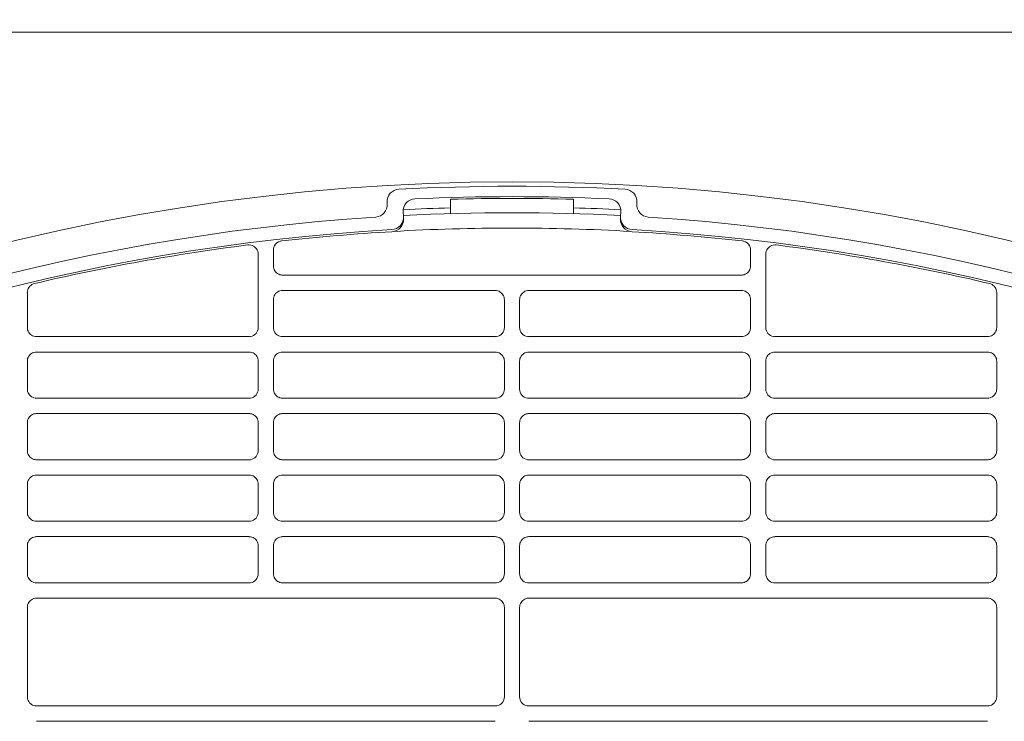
# Model space of a CAD drawing. Header units: millimetres. Extents: x -3034 to 546681, y -100001 to 133386.
# Tile 152 of 173: x 101920 to 102080, y -17762 to -17648. Entities that reach past the tile are written whole.
import ezdxf

# ---------------------------------------------------------------- set-up
doc = ezdxf.new("R2010")
doc.units = ezdxf.units.MM
doc.linetypes.add('ACAD_ISO03W100', pattern=[150, 60, -90])
doc.layers.get('Defpoints').update_dxf_attribs({"color": 252})
for name, color, linetype in [('___INST__AR_podstawy', 3, 'Continuous'), ('DETAIL', 5, 'Continuous'), ('ELEK CIENKIE', 80, 'Continuous'), ('ELEK ODGROMÓWKA', 214, 'Continuous')]:
    doc.layers.add(name, color=color, linetype=linetype)
doc.layers.add('I_WYMIARY', color=6, linetype='Continuous', lineweight=18)
doc.styles.add('DETALE1_100', font='arial.ttf', dxfattribs={"width": 0.6, "height": 200})
doc.dimstyles.new('Detale 1_100', dxfattribs={"dimscale": 0.12, "dimtxt": 250, "dimasz": 20, "dimexe": 50, "dimexo": 0, "dimgap": 30, "dimtad": 1, "dimdec": 1, "dimlfac": 0.1, "dimzin": 9, "dimdsep": 46, "dimtxsty": 'DETALE1_100', "dimblk1": 'DIM_KRESKA_', "dimblk2": 'DIM_KRESKA_', "dimsah": 1, "dimcen": 0, "dimse1": 1, "dimse2": 1, "dimclrd": 256, "dimclre": 256, "dimclrt": 256, "dimadec": 0, "dimazin": 0, "dimtfac": 0.01, "dimtdec": 1, "dimtix": 1, "dimtofl": 0, "dimtmove": 0, "dimatfit": 3, "dimfxl": 1, "dimtolj": 1, "dimtzin": 12, "dimlwd": -1, "dimarcsym": 0})

# ---------------------------------------------------------------- blocks, each defined once
blk = doc.blocks.new('iglice')
at = {"layer": 'ELEK CIENKIE', "color": 80, "linetype": 'ACAD_ISO03W100', "ltscale": 3}
blk.add_circle((-5706.4, 7322.5), 4350, dxfattribs=at)
blk = doc.blocks.new('wentDACH')
at = {"layer": 'DETAIL', "color": 8, "linetype": 'Continuous', "lineweight": 9}
for p, q in [((-84305.37, 25750.79), (-83742.92, 25750.79)), ((-84054.99, 25722.89), (-84055.01, 25723.17)), ((-84044.73, 25721.33), (-84044.73, 25723.66)), ((-84024.72, 25721.33), (-84024.72, 25723.66)), ((-84014.44, 25723.17), (-84014.46, 25722.89)), ((-84052.36, 25720.85), (-84052.41, 25721.61)), ((-84017.04, 25721.61), (-84017.08, 25720.85)), ((-84052.34, 25720.51), (-84052.35, 25720.6)), ((-84017.1, 25720.6), (-84017.1, 25720.51)), ((-84075.96, 25714.75), (-84075.96, 25702.83)), ((-84073.49, 25712.83), (-84073.49, 25715.4)), ((-83995.96, 25715.4), (-83995.96, 25712.83)), ((-83993.49, 25714.75), (-83993.49, 25702.83)), ((-84073.47, 25712.62), (-84073.49, 25712.83)), ((-84073.43, 25712.41), (-84073.47, 25712.62)), ((-84073.35, 25712.21), (-84073.43, 25712.41)), ((-84073.25, 25712.03), (-84073.35, 25712.21)), ((-84073.13, 25711.86), (-84073.25, 25712.03)), ((-84072.98, 25711.71), (-84073.13, 25711.86)), ((-84072.81, 25711.58), (-84072.98, 25711.71)), ((-84072.62, 25711.48), (-84072.81, 25711.58)), ((-84072.43, 25711.4), (-84072.62, 25711.48)), ((-84072.22, 25711.36), (-84072.43, 25711.4)), ((-83997.46, 25711.34), (-84071.92, 25711.34)), ((-83997.23, 25711.36), (-83997.02, 25711.4)), ((-83997.02, 25711.4), (-83996.83, 25711.48)), ((-83996.83, 25711.48), (-83996.64, 25711.58)), ((-83996.64, 25711.58), (-83996.47, 25711.71)), ((-83996.47, 25711.71), (-83996.32, 25711.86)), ((-83996.32, 25711.86), (-83996.2, 25712.03)), ((-83996.2, 25712.03), (-83996.1, 25712.21)), ((-83996.1, 25712.21), (-83996.02, 25712.41)), ((-83996.02, 25712.41), (-83995.98, 25712.62)), ((-83995.98, 25712.62), (-83995.96, 25712.83)), ((-84113.48, 25702.83), (-84113.48, 25708.5)), ((-84073.25, 25708.15), (-84073.35, 25707.96)), ((-84073.13, 25708.32), (-84073.25, 25708.15)), ((-84072.98, 25708.47), (-84073.13, 25708.32)), ((-84072.82, 25708.59), (-84072.98, 25708.47)), ((-84072.63, 25708.7), (-84072.82, 25708.59)), ((-84072.43, 25708.77), (-84072.63, 25708.7)), ((-84072.23, 25708.82), (-84072.43, 25708.77)), ((-84072, 25708.84), (-84037.45, 25708.84)), ((-84037.01, 25708.77), (-84037.22, 25708.82)), ((-84036.81, 25708.7), (-84037.01, 25708.77)), ((-84036.63, 25708.59), (-84036.81, 25708.7)), ((-84036.46, 25708.46), (-84036.63, 25708.59)), ((-84036.32, 25708.31), (-84036.46, 25708.46)), ((-84036.19, 25708.14), (-84036.32, 25708.31)), ((-84036.09, 25707.96), (-84036.19, 25708.14)), ((-84033.36, 25707.96), (-84033.26, 25708.14)), ((-84033.26, 25708.14), (-84033.13, 25708.31)), ((-84033.13, 25708.31), (-84032.99, 25708.46)), ((-84032.99, 25708.46), (-84032.82, 25708.59)), ((-84032.82, 25708.59), (-84032.63, 25708.7)), ((-84032.63, 25708.7), (-84032.44, 25708.77)), ((-84032.44, 25708.77), (-84032.23, 25708.82)), ((-83997.45, 25708.84), (-84032, 25708.84)), ((-83997.22, 25708.82), (-83997.01, 25708.77)), ((-83997.01, 25708.77), (-83996.82, 25708.7)), ((-83996.82, 25708.7), (-83996.63, 25708.59)), ((-83996.63, 25708.59), (-83996.47, 25708.47)), ((-83996.47, 25708.47), (-83996.32, 25708.32)), ((-83996.32, 25708.32), (-83996.19, 25708.15)), ((-83996.19, 25708.15), (-83996.09, 25707.96)), ((-83955.96, 25702.83), (-83955.96, 25708.5)), ((-84073.47, 25707.56), (-84073.49, 25707.35)), ((-84073.49, 25702.83), (-84073.49, 25707.35)), ((-84073.43, 25707.76), (-84073.47, 25707.56)), ((-84073.35, 25707.96), (-84073.43, 25707.76)), ((-84036.02, 25707.76), (-84036.09, 25707.96)), ((-84035.98, 25707.55), (-84036.02, 25707.76)), ((-84035.96, 25707.34), (-84035.98, 25707.55)), ((-84035.96, 25707.34), (-84035.96, 25702.83)), ((-84033.49, 25707.34), (-84033.47, 25707.55)), ((-84033.49, 25707.34), (-84033.49, 25702.83)), ((-84033.47, 25707.55), (-84033.43, 25707.76)), ((-84033.43, 25707.76), (-84033.36, 25707.96)), ((-83996.09, 25707.96), (-83996.02, 25707.76)), ((-83996.02, 25707.76), (-83995.98, 25707.56)), ((-83995.98, 25707.56), (-83995.96, 25707.35)), ((-83995.96, 25702.83), (-83995.96, 25707.35)), ((-84113.48, 25702.83), (-84113.47, 25702.62)), ((-84113.47, 25702.62), (-84113.43, 25702.41)), ((-84113.43, 25702.41), (-84113.35, 25702.21)), ((-84113.35, 25702.21), (-84113.25, 25702.03)), ((-84113.25, 25702.03), (-84113.13, 25701.86)), ((-84113.13, 25701.86), (-84112.98, 25701.71)), ((-84112.98, 25701.71), (-84112.81, 25701.58)), ((-84073.49, 25702.83), (-84073.47, 25702.62)), ((-84073.47, 25702.62), (-84073.43, 25702.41)), ((-84073.43, 25702.41), (-84073.35, 25702.21)), ((-84073.35, 25702.21), (-84073.25, 25702.03)), ((-84073.25, 25702.03), (-84073.13, 25701.86)), ((-84073.13, 25701.86), (-84072.98, 25701.71)), ((-84072.98, 25701.71), (-84072.81, 25701.58)), ((-83996.47, 25701.71), (-83996.64, 25701.58)), ((-83996.32, 25701.86), (-83996.47, 25701.71)), ((-83996.2, 25702.03), (-83996.32, 25701.86)), ((-83996.1, 25702.21), (-83996.2, 25702.03)), ((-83996.02, 25702.41), (-83996.1, 25702.21)), ((-83995.98, 25702.62), (-83996.02, 25702.41)), ((-83995.96, 25702.83), (-83995.98, 25702.62)), ((-83956.47, 25701.71), (-83956.64, 25701.58)), ((-83956.32, 25701.86), (-83956.47, 25701.71)), ((-83956.2, 25702.03), (-83956.32, 25701.86)), ((-83956.1, 25702.21), (-83956.2, 25702.03)), ((-83956.02, 25702.41), (-83956.1, 25702.21)), ((-83955.98, 25702.62), (-83956.02, 25702.41)), ((-83955.96, 25702.83), (-83955.98, 25702.62)), ((-84112.81, 25701.58), (-84112.62, 25701.48)), ((-84112.62, 25701.48), (-84112.43, 25701.4)), ((-84112.43, 25701.4), (-84112.22, 25701.36)), ((-84077.46, 25701.34), (-84111.99, 25701.34)), ((-84072.81, 25701.58), (-84072.62, 25701.48)), ((-84072.62, 25701.48), (-84072.43, 25701.4)), ((-84072.43, 25701.4), (-84072.22, 25701.36)), ((-84037.46, 25701.34), (-84071.99, 25701.34)), ((-84031.99, 25701.34), (-83997.46, 25701.34)), ((-83997.02, 25701.4), (-83997.23, 25701.36)), ((-83996.83, 25701.48), (-83997.02, 25701.4)), ((-83996.64, 25701.58), (-83996.83, 25701.48)), ((-83991.99, 25701.34), (-83957.46, 25701.34)), ((-83957.02, 25701.4), (-83957.23, 25701.36)), ((-83956.83, 25701.48), (-83957.02, 25701.4)), ((-83956.64, 25701.58), (-83956.83, 25701.48)), ((-84112.98, 25698.47), (-84113.13, 25698.32)), ((-84112.81, 25698.59), (-84112.98, 25698.47)), ((-84112.63, 25698.7), (-84112.81, 25698.59)), ((-84112.43, 25698.77), (-84112.63, 25698.7)), ((-84112.23, 25698.82), (-84112.43, 25698.77)), ((-84112, 25698.84), (-84077.45, 25698.84)), ((-84077.01, 25698.77), (-84077.22, 25698.82)), ((-84076.81, 25698.7), (-84077.01, 25698.77)), ((-84076.63, 25698.59), (-84076.81, 25698.7)), ((-84076.46, 25698.46), (-84076.63, 25698.59)), ((-84076.32, 25698.31), (-84076.46, 25698.46)), ((-84072.98, 25698.47), (-84073.13, 25698.32)), ((-84072.82, 25698.59), (-84072.98, 25698.47)), ((-84072.63, 25698.7), (-84072.82, 25698.59)), ((-84072.43, 25698.77), (-84072.63, 25698.7)), ((-84072.23, 25698.82), (-84072.43, 25698.77)), ((-84072, 25698.84), (-84037.45, 25698.84)), ((-84037.01, 25698.77), (-84037.22, 25698.82)), ((-84036.81, 25698.7), (-84037.01, 25698.77)), ((-84036.63, 25698.59), (-84036.81, 25698.7)), ((-84036.46, 25698.46), (-84036.63, 25698.59)), ((-84036.32, 25698.31), (-84036.46, 25698.46)), ((-84033.13, 25698.31), (-84032.99, 25698.46)), ((-84032.99, 25698.46), (-84032.82, 25698.59)), ((-84032.82, 25698.59), (-84032.63, 25698.7)), ((-84032.63, 25698.7), (-84032.44, 25698.77)), ((-84032.44, 25698.77), (-84032.23, 25698.82)), ((-83997.45, 25698.84), (-84032, 25698.84)), ((-83997.22, 25698.82), (-83997.01, 25698.77)), ((-83997.01, 25698.77), (-83996.82, 25698.7)), ((-83996.82, 25698.7), (-83996.63, 25698.59)), ((-83996.63, 25698.59), (-83996.47, 25698.47)), ((-83996.47, 25698.47), (-83996.32, 25698.32)), ((-83993.13, 25698.31), (-83992.99, 25698.46)), ((-83992.99, 25698.46), (-83992.82, 25698.59)), ((-83992.82, 25698.59), (-83992.63, 25698.7)), ((-83992.63, 25698.7), (-83992.44, 25698.77)), ((-83992.44, 25698.77), (-83992.23, 25698.82)), ((-83957.45, 25698.84), (-83992, 25698.84)), ((-83957.22, 25698.82), (-83957.02, 25698.77)), ((-83957.02, 25698.77), (-83956.82, 25698.7)), ((-83956.82, 25698.7), (-83956.63, 25698.59)), ((-83956.63, 25698.59), (-83956.47, 25698.47)), ((-83956.47, 25698.47), (-83956.32, 25698.32)), ((-84113.47, 25697.56), (-84113.48, 25697.35)), ((-84113.48, 25692.83), (-84113.48, 25697.35)), ((-84113.43, 25697.76), (-84113.47, 25697.56)), ((-84113.35, 25697.96), (-84113.43, 25697.76)), ((-84113.25, 25698.15), (-84113.35, 25697.96)), ((-84113.13, 25698.32), (-84113.25, 25698.15)), ((-84076.19, 25698.14), (-84076.32, 25698.31)), ((-84076.09, 25697.96), (-84076.19, 25698.14)), ((-84076.02, 25697.76), (-84076.09, 25697.96)), ((-84075.97, 25697.55), (-84076.02, 25697.76)), ((-84075.96, 25697.34), (-84075.97, 25697.55)), ((-84075.96, 25697.34), (-84075.96, 25692.83)), ((-84073.47, 25697.56), (-84073.49, 25697.35)), ((-84073.49, 25692.83), (-84073.49, 25697.35)), ((-84073.43, 25697.76), (-84073.47, 25697.56)), ((-84073.35, 25697.96), (-84073.43, 25697.76)), ((-84073.25, 25698.15), (-84073.35, 25697.96)), ((-84073.13, 25698.32), (-84073.25, 25698.15)), ((-84036.19, 25698.14), (-84036.32, 25698.31)), ((-84036.09, 25697.96), (-84036.19, 25698.14)), ((-84036.02, 25697.76), (-84036.09, 25697.96)), ((-84035.98, 25697.55), (-84036.02, 25697.76)), ((-84035.96, 25697.34), (-84035.98, 25697.55)), ((-84035.96, 25697.34), (-84035.96, 25692.83)), ((-84033.49, 25697.34), (-84033.47, 25697.55)), ((-84033.49, 25697.34), (-84033.49, 25692.83)), ((-84033.47, 25697.55), (-84033.43, 25697.76)), ((-84033.43, 25697.76), (-84033.36, 25697.96)), ((-84033.36, 25697.96), (-84033.26, 25698.14)), ((-84033.26, 25698.14), (-84033.13, 25698.31)), ((-83996.32, 25698.32), (-83996.19, 25698.15)), ((-83996.19, 25698.15), (-83996.09, 25697.96)), ((-83996.09, 25697.96), (-83996.02, 25697.76)), ((-83996.02, 25697.76), (-83995.98, 25697.56)), ((-83995.98, 25697.56), (-83995.96, 25697.35)), ((-83995.96, 25692.83), (-83995.96, 25697.35)), ((-83993.49, 25697.34), (-83993.47, 25697.55)), ((-83993.49, 25697.34), (-83993.49, 25692.83)), ((-83993.47, 25697.55), (-83993.43, 25697.76)), ((-83993.43, 25697.76), (-83993.36, 25697.96)), ((-83993.36, 25697.96), (-83993.26, 25698.14)), ((-83993.26, 25698.14), (-83993.13, 25698.31)), ((-83956.32, 25698.32), (-83956.19, 25698.15)), ((-83956.19, 25698.15), (-83956.1, 25697.96)), ((-83956.1, 25697.96), (-83956.02, 25697.76)), ((-83956.02, 25697.76), (-83955.98, 25697.56)), ((-83955.98, 25697.56), (-83955.96, 25697.35)), ((-83955.96, 25692.83), (-83955.96, 25697.35)), ((-84113.48, 25692.83), (-84113.47, 25692.62)), ((-84113.47, 25692.62), (-84113.43, 25692.41)), ((-84113.43, 25692.41), (-84113.35, 25692.21)), ((-84113.35, 25692.21), (-84113.25, 25692.03)), ((-84073.49, 25692.83), (-84073.47, 25692.62)), ((-84073.47, 25692.62), (-84073.43, 25692.41)), ((-84073.43, 25692.41), (-84073.35, 25692.21)), ((-84073.35, 25692.21), (-84073.25, 25692.03)), ((-83996.1, 25692.21), (-83996.2, 25692.03)), ((-83996.02, 25692.41), (-83996.1, 25692.21)), ((-83995.98, 25692.62), (-83996.02, 25692.41)), ((-83995.96, 25692.83), (-83995.98, 25692.62)), ((-83956.1, 25692.21), (-83956.2, 25692.03)), ((-83956.02, 25692.41), (-83956.1, 25692.21)), ((-83955.98, 25692.62), (-83956.02, 25692.41)), ((-83955.96, 25692.83), (-83955.98, 25692.62)), ((-84113.25, 25692.03), (-84113.13, 25691.86)), ((-84113.13, 25691.86), (-84112.98, 25691.71)), ((-84112.98, 25691.71), (-84112.81, 25691.58)), ((-84112.81, 25691.58), (-84112.62, 25691.48)), ((-84112.62, 25691.48), (-84112.43, 25691.4)), ((-84112.43, 25691.4), (-84112.22, 25691.36)), ((-84077.46, 25691.34), (-84111.99, 25691.34)), ((-84073.25, 25692.03), (-84073.13, 25691.86)), ((-84073.13, 25691.86), (-84072.98, 25691.71)), ((-84072.98, 25691.71), (-84072.81, 25691.58)), ((-84072.81, 25691.58), (-84072.62, 25691.48)), ((-84072.62, 25691.48), (-84072.43, 25691.4)), ((-84072.43, 25691.4), (-84072.22, 25691.36)), ((-84037.46, 25691.34), (-84071.99, 25691.34)), ((-84031.99, 25691.34), (-83997.46, 25691.34)), ((-83997.02, 25691.4), (-83997.23, 25691.36)), ((-83996.83, 25691.48), (-83997.02, 25691.4)), ((-83996.64, 25691.58), (-83996.83, 25691.48)), ((-83996.47, 25691.71), (-83996.64, 25691.58)), ((-83996.32, 25691.86), (-83996.47, 25691.71)), ((-83996.2, 25692.03), (-83996.32, 25691.86)), ((-83991.99, 25691.34), (-83957.46, 25691.34)), ((-83957.02, 25691.4), (-83957.23, 25691.36)), ((-83956.83, 25691.48), (-83957.02, 25691.4)), ((-83956.64, 25691.58), (-83956.83, 25691.48)), ((-83956.47, 25691.71), (-83956.64, 25691.58)), ((-83956.32, 25691.86), (-83956.47, 25691.71)), ((-83956.2, 25692.03), (-83956.32, 25691.86)), ((-84113.47, 25687.56), (-84113.48, 25687.35)), ((-84113.48, 25682.83), (-84113.48, 25687.35)), ((-84113.43, 25687.76), (-84113.47, 25687.56)), ((-84113.35, 25687.96), (-84113.43, 25687.76)), ((-84113.25, 25688.15), (-84113.35, 25687.96)), ((-84113.13, 25688.32), (-84113.25, 25688.15)), ((-84112.98, 25688.47), (-84113.13, 25688.32)), ((-84112.81, 25688.59), (-84112.98, 25688.47)), ((-84112.63, 25688.7), (-84112.81, 25688.59)), ((-84112.43, 25688.77), (-84112.63, 25688.7)), ((-84112.23, 25688.82), (-84112.43, 25688.77)), ((-84112, 25688.84), (-84077.45, 25688.84)), ((-84077.01, 25688.77), (-84077.22, 25688.82)), ((-84076.81, 25688.7), (-84077.01, 25688.77)), ((-84076.63, 25688.59), (-84076.81, 25688.7)), ((-84076.46, 25688.46), (-84076.63, 25688.59)), ((-84076.32, 25688.31), (-84076.46, 25688.46)), ((-84076.19, 25688.14), (-84076.32, 25688.31)), ((-84076.09, 25687.96), (-84076.19, 25688.14)), ((-84076.02, 25687.76), (-84076.09, 25687.96)), ((-84075.97, 25687.55), (-84076.02, 25687.76)), ((-84075.96, 25687.34), (-84075.97, 25687.55)), ((-84075.96, 25687.34), (-84075.96, 25682.83)), ((-84073.47, 25687.56), (-84073.49, 25687.35)), ((-84073.49, 25682.83), (-84073.49, 25687.35)), ((-84073.43, 25687.76), (-84073.47, 25687.56)), ((-84073.35, 25687.96), (-84073.43, 25687.76)), ((-84073.25, 25688.15), (-84073.35, 25687.96)), ((-84073.13, 25688.32), (-84073.25, 25688.15)), ((-84072.98, 25688.47), (-84073.13, 25688.32)), ((-84072.82, 25688.59), (-84072.98, 25688.47)), ((-84072.63, 25688.7), (-84072.82, 25688.59)), ((-84072.43, 25688.77), (-84072.63, 25688.7)), ((-84072.23, 25688.82), (-84072.43, 25688.77)), ((-84072, 25688.84), (-84037.45, 25688.84)), ((-84037.01, 25688.77), (-84037.22, 25688.82)), ((-84036.81, 25688.7), (-84037.01, 25688.77)), ((-84036.63, 25688.59), (-84036.81, 25688.7)), ((-84036.46, 25688.46), (-84036.63, 25688.59)), ((-84036.32, 25688.31), (-84036.46, 25688.46)), ((-84036.19, 25688.14), (-84036.32, 25688.31)), ((-84036.09, 25687.96), (-84036.19, 25688.14)), ((-84036.02, 25687.76), (-84036.09, 25687.96)), ((-84035.98, 25687.55), (-84036.02, 25687.76)), ((-84035.96, 25687.34), (-84035.98, 25687.55)), ((-84035.96, 25687.34), (-84035.96, 25682.83)), ((-84033.49, 25687.34), (-84033.47, 25687.55)), ((-84033.49, 25687.34), (-84033.49, 25682.83)), ((-84033.47, 25687.55), (-84033.43, 25687.76)), ((-84033.43, 25687.76), (-84033.36, 25687.96)), ((-84033.36, 25687.96), (-84033.26, 25688.14)), ((-84033.26, 25688.14), (-84033.13, 25688.31)), ((-84033.13, 25688.31), (-84032.99, 25688.46)), ((-84032.99, 25688.46), (-84032.82, 25688.59)), ((-84032.82, 25688.59), (-84032.63, 25688.7)), ((-84032.63, 25688.7), (-84032.44, 25688.77)), ((-84032.44, 25688.77), (-84032.23, 25688.82)), ((-83997.45, 25688.84), (-84032, 25688.84)), ((-83997.22, 25688.82), (-83997.01, 25688.77)), ((-83997.01, 25688.77), (-83996.82, 25688.7)), ((-83996.82, 25688.7), (-83996.63, 25688.59)), ((-83996.63, 25688.59), (-83996.47, 25688.47)), ((-83996.47, 25688.47), (-83996.32, 25688.32)), ((-83996.32, 25688.32), (-83996.19, 25688.15)), ((-83996.19, 25688.15), (-83996.09, 25687.96)), ((-83996.09, 25687.96), (-83996.02, 25687.76)), ((-83996.02, 25687.76), (-83995.98, 25687.56)), ((-83995.98, 25687.56), (-83995.96, 25687.35)), ((-83995.96, 25682.83), (-83995.96, 25687.35)), ((-83993.49, 25687.34), (-83993.47, 25687.55)), ((-83993.49, 25687.34), (-83993.49, 25682.83)), ((-83993.47, 25687.55), (-83993.43, 25687.76)), ((-83993.43, 25687.76), (-83993.36, 25687.96)), ((-83993.36, 25687.96), (-83993.26, 25688.14)), ((-83993.26, 25688.14), (-83993.13, 25688.31)), ((-83993.13, 25688.31), (-83992.99, 25688.46)), ((-83992.99, 25688.46), (-83992.82, 25688.59)), ((-83992.82, 25688.59), (-83992.63, 25688.7)), ((-83992.63, 25688.7), (-83992.44, 25688.77)), ((-83992.44, 25688.77), (-83992.23, 25688.82)), ((-83957.45, 25688.84), (-83992, 25688.84)), ((-83957.22, 25688.82), (-83957.02, 25688.77)), ((-83957.02, 25688.77), (-83956.82, 25688.7)), ((-83956.82, 25688.7), (-83956.63, 25688.59)), ((-83956.63, 25688.59), (-83956.47, 25688.47)), ((-83956.47, 25688.47), (-83956.32, 25688.32)), ((-83956.32, 25688.32), (-83956.19, 25688.15)), ((-83956.19, 25688.15), (-83956.1, 25687.96)), ((-83956.1, 25687.96), (-83956.02, 25687.76)), ((-83956.02, 25687.76), (-83955.98, 25687.56)), ((-83955.98, 25687.56), (-83955.96, 25687.35)), ((-83955.96, 25682.83), (-83955.96, 25687.35)), ((-84113.48, 25682.83), (-84113.47, 25682.62)), ((-84113.47, 25682.62), (-84113.43, 25682.41)), ((-84073.49, 25682.83), (-84073.47, 25682.62)), ((-84073.47, 25682.62), (-84073.43, 25682.41)), ((-83995.98, 25682.62), (-83996.02, 25682.41)), ((-83995.96, 25682.83), (-83995.98, 25682.62)), ((-83955.98, 25682.62), (-83956.02, 25682.41)), ((-83955.96, 25682.83), (-83955.98, 25682.62)), ((-84113.43, 25682.41), (-84113.35, 25682.21)), ((-84113.35, 25682.21), (-84113.25, 25682.03)), ((-84113.25, 25682.03), (-84113.13, 25681.86)), ((-84113.13, 25681.86), (-84112.98, 25681.71)), ((-84112.98, 25681.71), (-84112.81, 25681.58)), ((-84112.81, 25681.58), (-84112.62, 25681.48)), ((-84112.62, 25681.48), (-84112.43, 25681.4)), ((-84112.43, 25681.4), (-84112.22, 25681.36)), ((-84077.46, 25681.34), (-84111.99, 25681.34)), ((-84073.43, 25682.41), (-84073.35, 25682.21)), ((-84073.35, 25682.21), (-84073.25, 25682.03)), ((-84073.25, 25682.03), (-84073.13, 25681.86)), ((-84073.13, 25681.86), (-84072.98, 25681.71)), ((-84072.98, 25681.71), (-84072.81, 25681.58)), ((-84072.81, 25681.58), (-84072.62, 25681.48)), ((-84072.62, 25681.48), (-84072.43, 25681.4)), ((-84072.43, 25681.4), (-84072.22, 25681.36)), ((-84037.46, 25681.34), (-84071.99, 25681.34)), ((-84031.99, 25681.34), (-83997.46, 25681.34)), ((-83997.02, 25681.4), (-83997.23, 25681.36)), ((-83996.83, 25681.48), (-83997.02, 25681.4)), ((-83996.64, 25681.58), (-83996.83, 25681.48)), ((-83996.47, 25681.71), (-83996.64, 25681.58)), ((-83996.32, 25681.86), (-83996.47, 25681.71)), ((-83996.2, 25682.03), (-83996.32, 25681.86)), ((-83996.1, 25682.21), (-83996.2, 25682.03)), ((-83996.02, 25682.41), (-83996.1, 25682.21)), ((-83991.99, 25681.34), (-83957.46, 25681.34)), ((-83957.02, 25681.4), (-83957.23, 25681.36)), ((-83956.83, 25681.48), (-83957.02, 25681.4)), ((-83956.64, 25681.58), (-83956.83, 25681.48)), ((-83956.47, 25681.71), (-83956.64, 25681.58)), ((-83956.32, 25681.86), (-83956.47, 25681.71)), ((-83956.2, 25682.03), (-83956.32, 25681.86)), ((-83956.1, 25682.21), (-83956.2, 25682.03)), ((-83956.02, 25682.41), (-83956.1, 25682.21)), ((-84113.43, 25677.76), (-84113.47, 25677.56)), ((-84113.35, 25677.96), (-84113.43, 25677.76)), ((-84113.25, 25678.15), (-84113.35, 25677.96)), ((-84113.13, 25678.32), (-84113.25, 25678.15)), ((-84112.98, 25678.47), (-84113.13, 25678.32)), ((-84112.81, 25678.59), (-84112.98, 25678.47)), ((-84112.63, 25678.7), (-84112.81, 25678.59)), ((-84112.43, 25678.77), (-84112.63, 25678.7)), ((-84112.23, 25678.82), (-84112.43, 25678.77)), ((-84112, 25678.84), (-84077.45, 25678.84)), ((-84077.01, 25678.77), (-84077.22, 25678.82)), ((-84076.81, 25678.7), (-84077.01, 25678.77)), ((-84076.63, 25678.59), (-84076.81, 25678.7)), ((-84076.46, 25678.46), (-84076.63, 25678.59)), ((-84076.32, 25678.31), (-84076.46, 25678.46)), ((-84076.19, 25678.14), (-84076.32, 25678.31)), ((-84076.09, 25677.96), (-84076.19, 25678.14)), ((-84076.02, 25677.76), (-84076.09, 25677.96)), ((-84075.97, 25677.55), (-84076.02, 25677.76)), ((-84073.43, 25677.76), (-84073.47, 25677.56)), ((-84073.35, 25677.96), (-84073.43, 25677.76)), ((-84073.25, 25678.15), (-84073.35, 25677.96)), ((-84073.13, 25678.32), (-84073.25, 25678.15)), ((-84072.98, 25678.47), (-84073.13, 25678.32)), ((-84072.81, 25678.59), (-84072.98, 25678.47)), ((-84072.63, 25678.7), (-84072.81, 25678.59)), ((-84072.43, 25678.77), (-84072.63, 25678.7)), ((-84072.23, 25678.82), (-84072.43, 25678.77)), ((-84072, 25678.84), (-84037.45, 25678.84)), ((-84037.01, 25678.77), (-84037.22, 25678.82)), ((-84036.82, 25678.7), (-84037.01, 25678.77)), ((-84036.63, 25678.59), (-84036.82, 25678.7)), ((-84036.46, 25678.46), (-84036.63, 25678.59)), ((-84036.32, 25678.31), (-84036.46, 25678.46)), ((-84036.19, 25678.14), (-84036.32, 25678.31)), ((-84036.09, 25677.96), (-84036.19, 25678.14)), ((-84036.02, 25677.76), (-84036.09, 25677.96)), ((-84035.98, 25677.55), (-84036.02, 25677.76)), ((-84033.47, 25677.55), (-84033.43, 25677.76)), ((-84033.43, 25677.76), (-84033.36, 25677.96)), ((-84033.36, 25677.96), (-84033.26, 25678.14)), ((-84033.26, 25678.14), (-84033.13, 25678.31)), ((-84033.13, 25678.31), (-84032.99, 25678.46)), ((-84032.99, 25678.46), (-84032.82, 25678.59)), ((-84032.82, 25678.59), (-84032.63, 25678.7)), ((-84032.63, 25678.7), (-84032.44, 25678.77)), ((-84032.44, 25678.77), (-84032.23, 25678.82)), ((-83997.45, 25678.84), (-84032, 25678.84)), ((-83997.22, 25678.82), (-83997.02, 25678.77)), ((-83997.02, 25678.77), (-83996.82, 25678.7)), ((-83996.82, 25678.7), (-83996.63, 25678.59)), ((-83996.63, 25678.59), (-83996.47, 25678.47)), ((-83996.47, 25678.47), (-83996.32, 25678.32)), ((-83996.32, 25678.32), (-83996.19, 25678.15)), ((-83996.19, 25678.15), (-83996.09, 25677.96)), ((-83996.09, 25677.96), (-83996.02, 25677.76)), ((-83996.02, 25677.76), (-83995.98, 25677.56)), ((-83993.47, 25677.55), (-83993.43, 25677.76)), ((-83993.43, 25677.76), (-83993.36, 25677.96)), ((-83993.36, 25677.96), (-83993.26, 25678.14)), ((-83993.26, 25678.14), (-83993.13, 25678.31)), ((-83993.13, 25678.31), (-83992.99, 25678.46)), ((-83992.99, 25678.46), (-83992.82, 25678.59)), ((-83992.82, 25678.59), (-83992.63, 25678.7)), ((-83992.63, 25678.7), (-83992.44, 25678.77)), ((-83992.44, 25678.77), (-83992.23, 25678.82)), ((-83957.45, 25678.84), (-83992, 25678.84)), ((-83957.22, 25678.82), (-83957.02, 25678.77)), ((-83957.02, 25678.77), (-83956.82, 25678.7)), ((-83956.82, 25678.7), (-83956.63, 25678.59)), ((-83956.63, 25678.59), (-83956.47, 25678.47)), ((-83956.47, 25678.47), (-83956.32, 25678.32)), ((-83956.32, 25678.32), (-83956.19, 25678.15)), ((-83956.19, 25678.15), (-83956.1, 25677.96)), ((-83956.1, 25677.96), (-83956.02, 25677.76)), ((-83956.02, 25677.76), (-83955.98, 25677.56)), ((-84113.47, 25677.56), (-84113.48, 25677.35)), ((-84113.48, 25672.83), (-84113.48, 25677.35)), ((-84075.96, 25677.34), (-84075.97, 25677.55)), ((-84075.96, 25677.34), (-84075.96, 25672.83)), ((-84073.47, 25677.56), (-84073.49, 25677.35)), ((-84073.49, 25672.83), (-84073.49, 25677.35)), ((-84035.96, 25677.34), (-84035.98, 25677.55)), ((-84035.96, 25677.34), (-84035.96, 25672.83)), ((-84033.49, 25677.34), (-84033.47, 25677.55)), ((-84033.49, 25677.34), (-84033.49, 25672.83)), ((-83995.98, 25677.56), (-83995.96, 25677.35)), ((-83995.96, 25672.83), (-83995.96, 25677.35)), ((-83993.49, 25677.34), (-83993.47, 25677.55)), ((-83993.49, 25677.34), (-83993.49, 25672.83)), ((-83955.98, 25677.56), (-83955.96, 25677.35)), ((-83955.96, 25672.83), (-83955.96, 25677.35)), ((-84113.48, 25672.83), (-84113.47, 25672.62)), ((-84113.47, 25672.62), (-84113.43, 25672.41)), ((-84113.43, 25672.41), (-84113.35, 25672.21)), ((-84113.35, 25672.21), (-84113.25, 25672.03)), ((-84113.25, 25672.03), (-84113.13, 25671.86)), ((-84113.13, 25671.86), (-84112.98, 25671.71)), ((-84112.98, 25671.71), (-84112.81, 25671.58)), ((-84112.81, 25671.58), (-84112.62, 25671.48)), ((-84112.62, 25671.48), (-84112.43, 25671.4)), ((-84112.43, 25671.4), (-84112.22, 25671.36)), ((-84077.46, 25671.34), (-84111.99, 25671.34)), ((-84073.49, 25672.83), (-84073.47, 25672.62)), ((-84073.47, 25672.62), (-84073.43, 25672.41)), ((-84073.43, 25672.41), (-84073.35, 25672.21)), ((-84073.35, 25672.21), (-84073.25, 25672.03)), ((-84073.25, 25672.03), (-84073.13, 25671.86)), ((-84073.13, 25671.86), (-84072.98, 25671.71)), ((-84072.98, 25671.71), (-84072.81, 25671.58)), ((-84072.81, 25671.58), (-84072.62, 25671.48)), ((-84072.62, 25671.48), (-84072.43, 25671.4)), ((-84072.43, 25671.4), (-84072.22, 25671.36)), ((-84037.46, 25671.34), (-84071.99, 25671.34)), ((-84031.99, 25671.34), (-83997.46, 25671.34)), ((-83997.02, 25671.4), (-83997.23, 25671.36)), ((-83996.82, 25671.48), (-83997.02, 25671.4)), ((-83996.64, 25671.58), (-83996.82, 25671.48)), ((-83996.47, 25671.71), (-83996.64, 25671.58)), ((-83996.32, 25671.86), (-83996.47, 25671.71)), ((-83996.2, 25672.03), (-83996.32, 25671.86)), ((-83996.1, 25672.21), (-83996.2, 25672.03)), ((-83996.02, 25672.41), (-83996.1, 25672.21)), ((-83995.98, 25672.62), (-83996.02, 25672.41)), ((-83995.96, 25672.83), (-83995.98, 25672.62)), ((-83991.99, 25671.34), (-83957.46, 25671.34)), ((-83957.02, 25671.4), (-83957.23, 25671.36)), ((-83956.83, 25671.48), (-83957.02, 25671.4)), ((-83956.64, 25671.58), (-83956.83, 25671.48)), ((-83956.47, 25671.71), (-83956.64, 25671.58)), ((-83956.32, 25671.86), (-83956.47, 25671.71)), ((-83956.2, 25672.03), (-83956.32, 25671.86)), ((-83956.1, 25672.21), (-83956.2, 25672.03)), ((-83956.02, 25672.41), (-83956.1, 25672.21)), ((-83955.98, 25672.62), (-83956.02, 25672.41)), ((-83955.96, 25672.83), (-83955.98, 25672.62)), ((-84113.25, 25668.15), (-84113.35, 25667.96)), ((-84113.13, 25668.32), (-84113.25, 25668.15)), ((-84112.98, 25668.47), (-84113.13, 25668.32)), ((-84112.81, 25668.59), (-84112.98, 25668.47)), ((-84112.63, 25668.7), (-84112.81, 25668.59)), ((-84112.43, 25668.77), (-84112.63, 25668.7)), ((-84112.23, 25668.82), (-84112.43, 25668.77)), ((-84112, 25668.84), (-84077.45, 25668.84)), ((-84077.01, 25668.77), (-84077.22, 25668.82)), ((-84076.81, 25668.7), (-84077.01, 25668.77)), ((-84076.63, 25668.59), (-84076.81, 25668.7)), ((-84076.46, 25668.46), (-84076.63, 25668.59)), ((-84076.32, 25668.31), (-84076.46, 25668.46)), ((-84076.19, 25668.14), (-84076.32, 25668.31)), ((-84076.09, 25667.96), (-84076.19, 25668.14)), ((-84073.25, 25668.15), (-84073.35, 25667.96)), ((-84073.13, 25668.32), (-84073.25, 25668.15)), ((-84072.98, 25668.47), (-84073.13, 25668.32)), ((-84072.81, 25668.59), (-84072.98, 25668.47)), ((-84072.63, 25668.7), (-84072.81, 25668.59)), ((-84072.43, 25668.77), (-84072.63, 25668.7)), ((-84072.23, 25668.82), (-84072.43, 25668.77)), ((-84072, 25668.84), (-84037.45, 25668.84)), ((-84037.01, 25668.77), (-84037.22, 25668.82)), ((-84036.82, 25668.7), (-84037.01, 25668.77)), ((-84036.63, 25668.59), (-84036.82, 25668.7)), ((-84036.46, 25668.46), (-84036.63, 25668.59)), ((-84036.32, 25668.31), (-84036.46, 25668.46)), ((-84036.19, 25668.14), (-84036.32, 25668.31)), ((-84036.09, 25667.96), (-84036.19, 25668.14)), ((-84033.36, 25667.96), (-84033.26, 25668.14)), ((-84033.26, 25668.14), (-84033.13, 25668.31)), ((-84033.13, 25668.31), (-84032.99, 25668.46)), ((-84032.99, 25668.46), (-84032.82, 25668.59)), ((-84032.82, 25668.59), (-84032.63, 25668.7)), ((-84032.63, 25668.7), (-84032.44, 25668.77)), ((-84032.44, 25668.77), (-84032.23, 25668.82)), ((-83997.45, 25668.84), (-84032, 25668.84)), ((-83997.22, 25668.82), (-83997.02, 25668.77)), ((-83997.02, 25668.77), (-83996.82, 25668.7)), ((-83996.82, 25668.7), (-83996.63, 25668.59)), ((-83996.63, 25668.59), (-83996.47, 25668.47)), ((-83996.47, 25668.47), (-83996.32, 25668.32)), ((-83996.32, 25668.32), (-83996.19, 25668.15)), ((-83996.19, 25668.15), (-83996.09, 25667.96)), ((-83993.36, 25667.96), (-83993.26, 25668.14)), ((-83993.26, 25668.14), (-83993.13, 25668.31)), ((-83993.13, 25668.31), (-83992.99, 25668.46)), ((-83992.99, 25668.46), (-83992.82, 25668.59)), ((-83992.82, 25668.59), (-83992.63, 25668.7)), ((-83992.63, 25668.7), (-83992.44, 25668.77)), ((-83992.44, 25668.77), (-83992.23, 25668.82)), ((-83957.45, 25668.84), (-83992, 25668.84)), ((-83957.22, 25668.82), (-83957.02, 25668.77)), ((-83957.02, 25668.77), (-83956.82, 25668.7)), ((-83956.82, 25668.7), (-83956.63, 25668.59)), ((-83956.63, 25668.59), (-83956.47, 25668.47)), ((-83956.47, 25668.47), (-83956.32, 25668.32)), ((-83956.32, 25668.32), (-83956.19, 25668.15)), ((-83956.19, 25668.15), (-83956.1, 25667.96)), ((-84113.47, 25667.56), (-84113.48, 25667.35)), ((-84113.48, 25662.83), (-84113.48, 25667.35)), ((-84113.43, 25667.76), (-84113.47, 25667.56)), ((-84113.35, 25667.96), (-84113.43, 25667.76)), ((-84076.02, 25667.76), (-84076.09, 25667.96)), ((-84075.97, 25667.55), (-84076.02, 25667.76)), ((-84075.96, 25667.34), (-84075.97, 25667.55)), ((-84075.96, 25667.34), (-84075.96, 25662.83)), ((-84073.47, 25667.56), (-84073.49, 25667.35)), ((-84073.49, 25662.83), (-84073.49, 25667.35)), ((-84073.43, 25667.76), (-84073.47, 25667.56)), ((-84073.35, 25667.96), (-84073.43, 25667.76)), ((-84036.02, 25667.76), (-84036.09, 25667.96)), ((-84035.98, 25667.55), (-84036.02, 25667.76)), ((-84035.96, 25667.34), (-84035.98, 25667.55)), ((-84035.96, 25667.34), (-84035.96, 25662.83)), ((-84033.49, 25667.34), (-84033.47, 25667.55)), ((-84033.49, 25667.34), (-84033.49, 25662.83)), ((-84033.47, 25667.55), (-84033.43, 25667.76)), ((-84033.43, 25667.76), (-84033.36, 25667.96)), ((-83996.09, 25667.96), (-83996.02, 25667.76)), ((-83996.02, 25667.76), (-83995.98, 25667.56)), ((-83995.98, 25667.56), (-83995.96, 25667.35)), ((-83995.96, 25662.83), (-83995.96, 25667.35)), ((-83993.49, 25667.34), (-83993.47, 25667.55)), ((-83993.49, 25667.34), (-83993.49, 25662.83)), ((-83993.47, 25667.55), (-83993.43, 25667.76)), ((-83993.43, 25667.76), (-83993.36, 25667.96)), ((-83956.1, 25667.96), (-83956.02, 25667.76)), ((-83956.02, 25667.76), (-83955.98, 25667.56)), ((-83955.98, 25667.56), (-83955.96, 25667.35)), ((-83955.96, 25662.83), (-83955.96, 25667.35)), ((-84113.48, 25662.83), (-84113.47, 25662.62)), ((-84113.47, 25662.62), (-84113.43, 25662.41)), ((-84113.43, 25662.41), (-84113.35, 25662.21)), ((-84113.35, 25662.21), (-84113.25, 25662.03)), ((-84113.25, 25662.03), (-84113.13, 25661.86)), ((-84113.13, 25661.86), (-84112.98, 25661.71)), ((-84112.98, 25661.71), (-84112.81, 25661.58)), ((-84073.49, 25662.83), (-84073.47, 25662.62)), ((-84073.47, 25662.62), (-84073.43, 25662.41)), ((-84073.43, 25662.41), (-84073.35, 25662.21)), ((-84073.35, 25662.21), (-84073.25, 25662.03)), ((-84073.25, 25662.03), (-84073.13, 25661.86)), ((-84073.13, 25661.86), (-84072.98, 25661.71)), ((-84072.98, 25661.71), (-84072.81, 25661.58)), ((-83996.47, 25661.71), (-83996.64, 25661.58)), ((-83996.32, 25661.86), (-83996.47, 25661.71)), ((-83996.2, 25662.03), (-83996.32, 25661.86)), ((-83996.1, 25662.21), (-83996.2, 25662.03)), ((-83996.02, 25662.41), (-83996.1, 25662.21)), ((-83995.98, 25662.62), (-83996.02, 25662.41)), ((-83995.96, 25662.83), (-83995.98, 25662.62)), ((-83956.47, 25661.71), (-83956.64, 25661.58)), ((-83956.32, 25661.86), (-83956.47, 25661.71)), ((-83956.2, 25662.03), (-83956.32, 25661.86)), ((-83956.1, 25662.21), (-83956.2, 25662.03)), ((-83956.02, 25662.41), (-83956.1, 25662.21)), ((-83955.98, 25662.62), (-83956.02, 25662.41)), ((-83955.96, 25662.83), (-83955.98, 25662.62)), ((-84112.81, 25661.58), (-84112.62, 25661.48)), ((-84112.62, 25661.48), (-84112.43, 25661.4)), ((-84112.43, 25661.4), (-84112.22, 25661.36)), ((-84077.46, 25661.34), (-84111.99, 25661.34)), ((-84072.81, 25661.58), (-84072.62, 25661.48)), ((-84072.62, 25661.48), (-84072.43, 25661.4)), ((-84072.43, 25661.4), (-84072.22, 25661.36)), ((-84037.46, 25661.34), (-84071.99, 25661.34)), ((-84031.99, 25661.34), (-83997.46, 25661.34)), ((-83997.02, 25661.4), (-83997.23, 25661.36)), ((-83996.82, 25661.48), (-83997.02, 25661.4)), ((-83996.64, 25661.58), (-83996.82, 25661.48)), ((-83991.99, 25661.34), (-83957.46, 25661.34)), ((-83957.02, 25661.4), (-83957.23, 25661.36)), ((-83956.83, 25661.48), (-83957.02, 25661.4)), ((-83956.64, 25661.58), (-83956.83, 25661.48)), ((-84112.98, 25658.47), (-84113.13, 25658.32)), ((-84112.81, 25658.59), (-84112.98, 25658.47)), ((-84112.63, 25658.7), (-84112.81, 25658.59)), ((-84112.43, 25658.77), (-84112.63, 25658.7)), ((-84112.23, 25658.82), (-84112.43, 25658.77)), ((-84112, 25658.84), (-84037.45, 25658.84)), ((-84037.01, 25658.77), (-84037.22, 25658.82)), ((-84036.82, 25658.7), (-84037.01, 25658.77)), ((-84036.63, 25658.59), (-84036.82, 25658.7)), ((-84036.46, 25658.47), (-84036.63, 25658.59)), ((-84036.32, 25658.31), (-84036.46, 25658.47)), ((-84033.13, 25658.31), (-84032.99, 25658.47)), ((-84032.99, 25658.47), (-84032.82, 25658.59)), ((-84032.82, 25658.59), (-84032.63, 25658.7)), ((-84032.63, 25658.7), (-84032.44, 25658.77)), ((-84032.44, 25658.77), (-84032.23, 25658.82)), ((-83957.45, 25658.84), (-84032, 25658.84)), ((-83957.22, 25658.82), (-83957.02, 25658.77)), ((-83957.02, 25658.77), (-83956.82, 25658.7)), ((-83956.82, 25658.7), (-83956.63, 25658.59)), ((-83956.63, 25658.59), (-83956.47, 25658.47)), ((-83956.47, 25658.47), (-83956.32, 25658.32)), ((-84113.47, 25657.56), (-84113.48, 25657.35)), ((-84113.48, 25642.83), (-84113.48, 25657.35)), ((-84113.43, 25657.76), (-84113.47, 25657.56)), ((-84113.35, 25657.96), (-84113.43, 25657.76)), ((-84113.25, 25658.15), (-84113.35, 25657.96)), ((-84113.13, 25658.32), (-84113.25, 25658.15)), ((-84036.19, 25658.14), (-84036.32, 25658.31)), ((-84036.09, 25657.96), (-84036.19, 25658.14)), ((-84036.02, 25657.76), (-84036.09, 25657.96)), ((-84035.98, 25657.55), (-84036.02, 25657.76)), ((-84035.96, 25657.34), (-84035.98, 25657.55)), ((-84035.96, 25657.34), (-84035.96, 25642.83)), ((-84033.49, 25657.34), (-84033.47, 25657.55)), ((-84033.49, 25657.34), (-84033.49, 25642.83)), ((-84033.47, 25657.55), (-84033.43, 25657.76)), ((-84033.43, 25657.76), (-84033.36, 25657.96)), ((-84033.36, 25657.96), (-84033.26, 25658.14)), ((-84033.26, 25658.14), (-84033.13, 25658.31)), ((-83956.32, 25658.32), (-83956.19, 25658.15)), ((-83956.19, 25658.15), (-83956.1, 25657.96)), ((-83956.1, 25657.96), (-83956.02, 25657.76)), ((-83956.02, 25657.76), (-83955.98, 25657.56)), ((-83955.98, 25657.56), (-83955.96, 25657.35)), ((-83955.96, 25642.83), (-83955.96, 25657.35)), ((-84113.48, 25642.83), (-84113.47, 25642.62)), ((-84113.47, 25642.62), (-84113.43, 25642.41)), ((-83955.98, 25642.62), (-83956.02, 25642.41)), ((-83955.96, 25642.83), (-83955.98, 25642.62)), ((-84113.43, 25642.41), (-84113.35, 25642.21)), ((-84113.35, 25642.21), (-84113.25, 25642.03)), ((-84113.25, 25642.03), (-84113.13, 25641.86)), ((-84113.13, 25641.86), (-84112.98, 25641.71)), ((-84112.98, 25641.71), (-84112.81, 25641.58)), ((-84112.81, 25641.58), (-84112.62, 25641.48)), ((-84112.62, 25641.48), (-84112.43, 25641.4)), ((-84112.43, 25641.4), (-84112.22, 25641.36)), ((-84037.46, 25641.34), (-84111.99, 25641.34)), ((-84031.99, 25641.34), (-83957.46, 25641.34)), ((-83957.02, 25641.4), (-83957.23, 25641.36)), ((-83956.82, 25641.48), (-83957.02, 25641.4)), ((-83956.64, 25641.58), (-83956.82, 25641.48)), ((-83956.47, 25641.71), (-83956.64, 25641.58)), ((-83956.32, 25641.86), (-83956.47, 25641.71)), ((-83956.2, 25642.03), (-83956.32, 25641.86)), ((-83956.1, 25642.21), (-83956.2, 25642.03)), ((-83956.02, 25642.41), (-83956.1, 25642.21)), ((-84111.99, 25638.84), (-84037.45, 25638.84)), ((-83957.45, 25638.84), (-84032, 25638.84))]:
    blk.add_line(p, q, dxfattribs=at)
for centre, radius, start, end in [((-84034.72, 25380.09), 346.4, 53.7024, 126.2976), ((-84034.72, 25380.09), 345.68, 86.9502, 93.0498), ((-84053.01, 25723.29), 2, 93.0544, 183.3828), ((-84034.72, 25380.09), 343.99, 87.3707, 92.6293), ((-84016.44, 25723.29), 2, 356.6172, 86.9456), ((-84056.99, 25722.77), 2, 273.7217, 3.3877), ((-84050.41, 25721.73), 2, 92.6306, 183.3842), ((-84034.72, 25380.09), 343.71, 88.3324, 91.6676), ((-84019.04, 25721.73), 2, 356.6158, 87.3694), ((-84012.46, 25722.77), 2, 176.6123, 266.2783), ((-84034.72, 25380.09), 341.39, 87.0365, 92.9635), ((-84034.72, 25380.09), 342.32, 91.6747, 92.9523), ((-84034.72, 25380.09), 342.32, 87.0477, 88.3253), ((-84034.72, 25380.09), 341.4, 93.7169, 143.4916), ((-84054.36, 25720.73), 2, 273.3041, 3.3878), ((-84054.34, 25720.39), 2, 273.2772, 3.4379), ((-84015.11, 25720.39), 2, 176.5621, 266.7228), ((-84015.09, 25720.73), 2, 176.6122, 266.6959), ((-84034.72, 25380.09), 341.4, 36.5085, 86.2831), ((-84034.72, 25380.09), 339.2, 93.2993, 143.4916), ((-84034.76, 25380.05), 338.9, 93.293, 96.3342), ((-84034.72, 25380.09), 338.89, 86.731, 93.269), ((-84034.69, 25380.05), 338.9, 83.6658, 86.707), ((-84034.72, 25380.09), 339.2, 36.5085, 86.7007), ((-84034.76, 25380.11), 338.85, 97.2707, 103.2325), ((-84077.46, 25714.74), 1.51, 88.4967, 97.2688), ((-84077.45, 25714.75), 1.49, 17.6827, 88.5555), ((-84071.99, 25715.4), 1.49, 152.1198, 161.38), ((-84071.99, 25715.4), 1.5, 105.5212, 152.0622), ((-84071.98, 25715.38), 1.51, 96.3364, 105.5705), ((-83997.47, 25715.38), 1.51, 74.4302, 83.6636), ((-83997.46, 25715.4), 1.5, 27.9419, 74.4795), ((-83997.46, 25715.4), 1.49, 18.6249, 27.8844), ((-83991.99, 25714.75), 1.49, 91.4445, 162.3173), ((-83991.99, 25714.74), 1.51, 82.7312, 91.5033), ((-84034.69, 25380.11), 338.85, 76.7675, 82.7293), ((-84077.47, 25714.75), 1.51, 0.0459, 17.6188), ((-84071.99, 25715.4), 1.5, 161.4516, 179.942), ((-83997.46, 25715.4), 1.5, 0.0581, 18.5533), ((-83991.98, 25714.75), 1.51, 162.3812, 179.9541), ((-84071.99, 25712.85), 1.51, 261.0716, 272.4703), ((-83997.46, 25712.85), 1.51, 270.0017, 278.9284), ((-84111.99, 25708.5), 1.5, 120.2022, 154.376), ((-84111.98, 25708.49), 1.51, 103.2342, 120.2267), ((-83957.47, 25708.49), 1.51, 59.7733, 76.7658), ((-83957.46, 25708.5), 1.5, 25.624, 59.7978), ((-84111.99, 25708.5), 1.5, 162.9648, 179.9537), ((-84111.99, 25708.5), 1.49, 154.4088, 162.9104), ((-84072, 25707.34), 1.5, 90.0005, 98.9395), ((-84037.45, 25707.34), 1.49, 81.0444, 89.9973), ((-84032, 25707.34), 1.49, 90.0027, 98.9556), ((-83997.45, 25707.34), 1.5, 81.0605, 89.9995), ((-83957.46, 25708.5), 1.49, 17.0896, 25.5912), ((-83957.46, 25708.5), 1.5, 0.0463, 17.0352), ((-84077.46, 25702.83), 1.5, 278.8943, 359.987), ((-84037.46, 25702.83), 1.5, 278.8809, 359.9827), ((-84031.99, 25702.83), 1.5, 180.0173, 261.1191), ((-83991.99, 25702.83), 1.5, 180.013, 261.1057), ((-84111.99, 25702.85), 1.51, 261.0721, 269.9973), ((-84077.46, 25702.84), 1.51, 270.0028, 278.9486), ((-84071.99, 25702.85), 1.51, 261.0712, 269.9973), ((-84037.46, 25702.84), 1.51, 270.0028, 278.9459), ((-84031.99, 25702.84), 1.51, 261.0541, 269.9972), ((-83997.46, 25702.85), 1.51, 270.0027, 278.9288), ((-83991.99, 25702.84), 1.51, 261.0514, 269.9972), ((-83957.46, 25702.85), 1.51, 270.0027, 278.9279), ((-84112, 25697.34), 1.5, 90.0016, 98.939), ((-84077.45, 25697.34), 1.49, 81.0429, 89.9984), ((-84072, 25697.34), 1.5, 90.0016, 98.9395), ((-84037.45, 25697.34), 1.49, 81.0453, 89.9984), ((-84032, 25697.34), 1.49, 90.0016, 98.9547), ((-83997.45, 25697.34), 1.5, 81.0605, 89.9984), ((-83992, 25697.34), 1.49, 90.0016, 98.9571), ((-83957.45, 25697.34), 1.5, 81.061, 89.9984), ((-84077.46, 25692.83), 1.5, 278.8975, 359.9901), ((-84037.46, 25692.83), 1.5, 278.884, 359.9858), ((-84031.99, 25692.83), 1.5, 180.0142, 261.116), ((-83991.99, 25692.83), 1.5, 180.0099, 261.1025), ((-84111.99, 25692.85), 1.51, 261.0718, 269.9973), ((-84077.46, 25692.84), 1.51, 270.0028, 278.9497), ((-84071.99, 25692.85), 1.51, 261.07, 269.9973), ((-84037.46, 25692.84), 1.51, 270.0028, 278.947), ((-84031.99, 25692.84), 1.51, 261.053, 269.9972), ((-83997.46, 25692.85), 1.51, 270.0027, 278.93), ((-83991.99, 25692.84), 1.51, 261.0503, 269.9972), ((-83957.46, 25692.85), 1.51, 270.0027, 278.9282), ((-84112, 25687.34), 1.5, 90.0016, 98.939), ((-84077.45, 25687.34), 1.49, 81.0419, 89.9983), ((-84072, 25687.34), 1.5, 90.0016, 98.9405), ((-84037.45, 25687.34), 1.49, 81.0444, 89.9983), ((-84032, 25687.34), 1.49, 90.0017, 98.9556), ((-83997.45, 25687.34), 1.5, 81.0595, 89.9984), ((-83992, 25687.34), 1.49, 90.0017, 98.9581), ((-83957.45, 25687.34), 1.5, 81.061, 89.9984), ((-84077.46, 25682.83), 1.5, 278.8989, 359.9933), ((-84037.46, 25682.83), 1.5, 278.8855, 359.989), ((-84031.99, 25682.83), 1.5, 180.011, 261.1145), ((-83991.99, 25682.83), 1.5, 180.0067, 261.1011), ((-84111.99, 25682.85), 1.51, 261.0714, 269.9973), ((-84077.46, 25682.84), 1.51, 270.0028, 278.9491), ((-84071.99, 25682.85), 1.51, 261.0706, 269.9973), ((-84037.46, 25682.84), 1.51, 270.0028, 278.9464), ((-84031.99, 25682.84), 1.51, 261.0536, 269.9972), ((-83997.46, 25682.85), 1.51, 270.0027, 278.9294), ((-83991.99, 25682.84), 1.51, 261.0509, 269.9972), ((-83957.46, 25682.85), 1.51, 270.0027, 278.9286), ((-84112, 25677.34), 1.5, 90.0016, 98.939), ((-84077.45, 25677.34), 1.49, 81.0427, 89.9983), ((-84072, 25677.34), 1.5, 90.0017, 98.9396), ((-84037.45, 25677.34), 1.49, 81.0452, 89.9983), ((-84032, 25677.34), 1.49, 90.0017, 98.9548), ((-83997.45, 25677.34), 1.5, 81.0604, 89.9983), ((-83992, 25677.34), 1.49, 90.0017, 98.9573), ((-83957.45, 25677.34), 1.5, 81.061, 89.9984), ((-84111.99, 25672.85), 1.51, 261.0711, 269.9973), ((-84077.46, 25672.84), 1.51, 270.0027, 278.9503), ((-84077.46, 25672.83), 1.5, 278.9021, 359.9965), ((-84071.99, 25672.85), 1.51, 261.0694, 269.9973), ((-84037.46, 25672.84), 1.51, 270.0027, 278.9476), ((-84037.46, 25672.83), 1.5, 278.8887, 359.9922), ((-84031.99, 25672.83), 1.5, 180.0078, 261.1113), ((-84031.99, 25672.84), 1.51, 261.0524, 269.9973), ((-83997.46, 25672.85), 1.51, 270.0027, 278.9306), ((-83991.99, 25672.83), 1.5, 180.0035, 261.0979), ((-83991.99, 25672.84), 1.51, 261.0497, 269.9973), ((-83957.46, 25672.85), 1.51, 270.0027, 278.9289), ((-84112, 25667.34), 1.5, 90.0017, 98.939), ((-84077.45, 25667.34), 1.49, 81.0418, 89.9983), ((-84072, 25667.34), 1.5, 90.0017, 98.9406), ((-84037.45, 25667.34), 1.5, 81.0443, 89.9983), ((-84032, 25667.34), 1.5, 90.0017, 98.9557), ((-83997.45, 25667.34), 1.5, 81.0594, 89.9983), ((-83992, 25667.34), 1.49, 90.0017, 98.9582), ((-83957.45, 25667.34), 1.5, 81.061, 89.9983), ((-84077.46, 25662.83), 1.5, 278.9035, 359.9996), ((-84037.46, 25662.83), 1.5, 278.8901, 359.9953), ((-84031.99, 25662.83), 1.5, 180.0047, 261.1099), ((-83991.99, 25662.83), 1.5, 180.0004, 261.0965), ((-84111.99, 25662.85), 1.51, 261.0709, 269.9974), ((-84077.46, 25662.84), 1.51, 270.0027, 278.9497), ((-84071.99, 25662.85), 1.51, 261.07, 269.9973), ((-84037.46, 25662.84), 1.51, 270.0027, 278.947), ((-84031.99, 25662.84), 1.51, 261.053, 269.9973), ((-83997.46, 25662.85), 1.51, 270.0027, 278.93), ((-83991.99, 25662.84), 1.51, 261.0503, 269.9973), ((-83957.46, 25662.85), 1.51, 270.0026, 278.9291), ((-84112, 25657.34), 1.5, 90.0017, 98.939), ((-84037.45, 25657.34), 1.5, 81.0451, 89.9983), ((-84032, 25657.34), 1.5, 90.0017, 98.9549), ((-83957.45, 25657.34), 1.5, 81.061, 89.9983), ((-84037.46, 25642.83), 1.5, 278.8947, 0.0017), ((-84031.99, 25642.83), 1.5, 179.9983, 261.1053), ((-84111.99, 25642.85), 1.51, 261.0703, 269.9974), ((-84037.46, 25642.84), 1.51, 270.0027, 278.9475), ((-84031.99, 25642.84), 1.51, 261.0525, 269.9973), ((-83957.46, 25642.85), 1.51, 270.0026, 278.9297)]:
    blk.add_arc(centre, radius, start, end, dxfattribs=at)
blk = doc.blocks.new('DIM_KRESKA_')
for p, q in [((0, 14), (0, -14)), ((-6, 0), (6, 0))]:
    blk.add_line(p, q)
at = {"const_width": 1.2}
blk.add_lwpolyline([(-4.243, -4.243), (4.243, 4.243)], dxfattribs=at)
blk = doc.blocks.new('*D524')
at = {"layer": 'Defpoints', "color": 0}
for p in [(101226.4, -17351.32), (109926.4, -17351.32), (109926.4, -19434.49)]:
    blk.add_point(p, dxfattribs=at)
at = {"layer": 'I_WYMIARY'}
blk.add_line((101228.8, -19434.49), (109924, -19434.49), dxfattribs=at)
at = {"layer": 'I_WYMIARY', "xscale": 2.4, "yscale": 2.4, "zscale": 2.4, "rotation": 180}
blk.add_blockref('DIM_KRESKA_', (101226.4, -19434.49), dxfattribs=at)
at = {"layer": 'I_WYMIARY', "xscale": 2.4, "yscale": 2.4, "zscale": 2.4}
blk.add_blockref('DIM_KRESKA_', (109926.4, -19434.49), dxfattribs=at)
at = {"layer": 'I_WYMIARY', "insert": (105576.4, -19328.7), "char_height": 200, "attachment_point": 5, "style": 'DETALE1_100'}
blk.add_mtext('\\A1;870', dxfattribs=at)

msp = doc.modelspace()

# ---------------------------------------------------------------- block references
at = {"layer": '___INST__AR_podstawy', "color": 210, "lineweight": 40}
msp.add_blockref('wentDACH', (186034.592, -43400.942), dxfattribs=at)
at = {"layer": 'ELEK ODGROMÓWKA'}
msp.add_blockref('iglice', (111335.99, -24243.943), dxfattribs=at)

# ---------------------------------------------------------------- dimensions: what is measured, and where the dimension line sits
at = {"layer": 'I_WYMIARY'}
dim = msp.add_linear_dim(base=(109926.396, -19434.486), p1=(101226.396, -17351.322), p2=(109926.396, -17351.322), dimstyle='Detale 1_100', dxfattribs=at)
dim.commit()
dim.dimension.update_dxf_attribs({"geometry": '*D524', "text_midpoint": (105576.396, -19328.703)})

doc.saveas('drawing.dxf')
